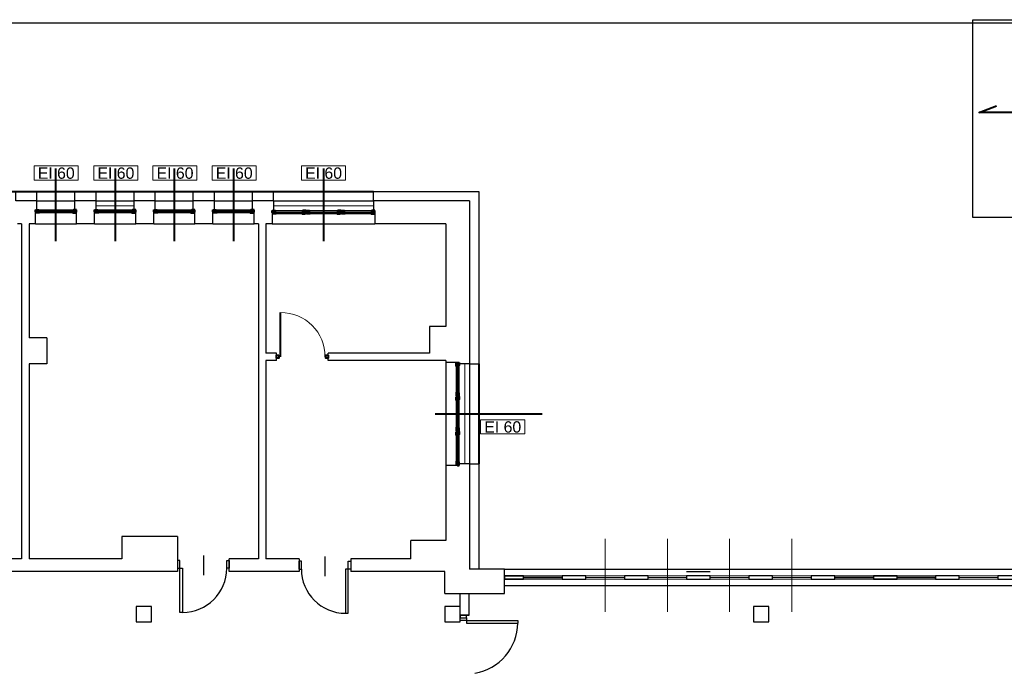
# Model space of a CAD drawing. Header units: millimetres. Extents: x 6612729504 to 6612744462, y 5733542327 to 5733549367.
# Tile 20 of 109: x 6612732689 to 6612734603, y 5733545027 to 5733546297. Entities that reach past the tile are written whole.
import ezdxf

# ---------------------------------------------------------------- set-up
doc = ezdxf.new("R2010")
doc.units = ezdxf.units.MM
doc.header["$MEASUREMENT"] = 0
for name, color, linetype in [('!!!!_CIENKIE czerwone LINIE', 7, 'Continuous'), ('!!!!_SCIANY GRUBE', 7, 'Continuous'), ('1_ppoż PODZIAL STREF propoz', 7, 'Continuous'), ('___OPISY', 7, 'Continuous'), ('A_ocieplenie', 7, 'Continuous'), ('A_SCIANY PROJ. wewn', 7, 'Continuous'), ('A_Stolarka_drzw_wew', 192, 'Continuous'), ('A_Stolarka_okna', 7, 'Continuous'), ('inw_STOLARKA', 7, 'Continuous'), ('inw_STOLARKAOKIENNA', 7, 'Continuous'), ('inw_WIDOK', 7, 'Continuous'), ('WIDOK', 7, 'Continuous')]:
    doc.layers.add(name, color=color, linetype=linetype)
doc.styles.add('GENERATED_STYLE_1', font='arial.ttf')

msp = doc.modelspace()

# ---------------------------------------------------------------- linework, layer by layer
at = {"layer": '!!!!_CIENKIE czerwone LINIE', "color": 252, "lineweight": 20}
for points in [[(6612732802.660265, 5733546012.707732), (6612732717.029118, 5733546012.707732), (6612732717.029118, 5733545985.165756), (6612732802.660265, 5733545985.165756)], [(6612732918.619262, 5733546012.707732), (6612732832.988114, 5733546012.707732), (6612732832.988114, 5733545985.165756), (6612732918.619262, 5733545985.165756)], [(6612733033.619262, 5733546012.707732), (6612732947.988114, 5733546012.707732), (6612732947.988114, 5733545985.165756), (6612733033.619262, 5733545985.165756)], [(6612733148.619262, 5733546012.707732), (6612733062.988115, 5733546012.707732), (6612733062.988115, 5733545985.165756), (6612733148.619262, 5733545985.165756)], [(6612733322.332054, 5733546012.707732), (6612733236.700907, 5733546012.707732), (6612733236.700907, 5733545985.165756), (6612733322.332054, 5733545985.165756)], [(6612733670.674496, 5733545519.441068), (6612733585.043349, 5733545519.441068), (6612733585.043349, 5733545491.899092), (6612733670.674496, 5733545491.899092)]]:
    msp.add_lwpolyline(points, close=True, dxfattribs=at)
for points in [[(6612732717.029118, 5733545985.165756), (6612732802.660265, 5733545985.165756)], [(6612732832.988114, 5733545985.165756), (6612732918.619262, 5733545985.165756)], [(6612732947.988114, 5733545985.165756), (6612733033.619262, 5733545985.165756)], [(6612733062.988115, 5733545985.165756), (6612733148.619262, 5733545985.165756)], [(6612733236.700907, 5733545985.165756), (6612733322.332054, 5733545985.165756)], [(6612733585.043349, 5733545491.899092), (6612733670.674496, 5733545491.899092)]]:
    msp.add_lwpolyline(points, dxfattribs=at)
at = {"layer": '!!!!_SCIANY GRUBE', "color": 252, "lineweight": 30}
for p, q in [((6612731730.516479, 5733546290.844684), (6612738132.516488, 5733546290.844684)), ((6612731742.131554, 5733546290.844684), (6612738132.516488, 5733546290.844684)), ((6612732722.516479, 5733545944.844685), (6612732681.516479, 5733545944.844685)), ((6612732722.516479, 5733545927.344685), (6612732722.516479, 5733545944.844685)), ((6612732837.516479, 5733545944.844685), (6612732796.516479, 5733545944.844685)), ((6612732796.516479, 5733545927.344685), (6612732796.516479, 5733545944.844685)), ((6612732837.516479, 5733545927.344685), (6612732837.516479, 5733545944.844685)), ((6612732952.51648, 5733545944.844685), (6612732911.51648, 5733545944.844685)), ((6612732911.51648, 5733545927.344685), (6612732911.51648, 5733545944.844685)), ((6612732952.51648, 5733545927.344685), (6612732952.51648, 5733545944.844685)), ((6612733067.51648, 5733545944.844685), (6612733026.51648, 5733545944.844685)), ((6612733026.51648, 5733545927.344685), (6612733026.51648, 5733545944.844685)), ((6612733067.51648, 5733545927.344685), (6612733067.51648, 5733545944.844685)), ((6612733182.51648, 5733545944.844685), (6612733141.51648, 5733545944.844685)), ((6612733141.51648, 5733545927.344685), (6612733141.51648, 5733545944.844685)), ((6612733182.51648, 5733545944.844685), (6612733182.51648, 5733545925.844685)), ((6612733563.516481, 5733545944.844685), (6612733376.51648, 5733545944.844685)), ((6612733376.51648, 5733545944.844685), (6612733376.51648, 5733545925.844685)), ((6612733563.516481, 5733545944.844685), (6612733563.516481, 5733545627.844684)), ((6612732719.516479, 5733545899.844685), (6612732719.516479, 5733545927.344685)), ((6612732722.516479, 5733545927.344685), (6612732719.516479, 5733545927.344685)), ((6612732799.516479, 5733545927.344685), (6612732796.516479, 5733545927.344685)), ((6612732799.516479, 5733545899.844685), (6612732799.516479, 5733545927.344685)), ((6612732834.516479, 5733545899.844685), (6612732834.516479, 5733545927.344685)), ((6612732837.516479, 5733545927.344685), (6612732834.516479, 5733545927.344685)), ((6612732914.51648, 5733545927.344685), (6612732911.51648, 5733545927.344685)), ((6612732914.51648, 5733545899.844685), (6612732914.51648, 5733545927.344685)), ((6612732949.51648, 5733545899.844685), (6612732949.51648, 5733545927.344685)), ((6612732952.51648, 5733545927.344685), (6612732949.51648, 5733545927.344685)), ((6612733029.51648, 5733545927.344685), (6612733026.51648, 5733545927.344685)), ((6612733029.51648, 5733545899.844685), (6612733029.51648, 5733545927.344685)), ((6612733064.51648, 5733545899.844685), (6612733064.51648, 5733545927.344685)), ((6612733067.51648, 5733545927.344685), (6612733064.51648, 5733545927.344685)), ((6612733144.51648, 5733545927.344685), (6612733141.51648, 5733545927.344685)), ((6612733144.51648, 5733545899.844685), (6612733144.51648, 5733545927.344685)), ((6612733179.51648, 5733545925.844685), (6612733179.51648, 5733545899.844685)), ((6612733182.51648, 5733545925.844685), (6612733179.51648, 5733545925.844685)), ((6612733376.51648, 5733545925.844685), (6612733379.51648, 5733545925.844685)), ((6612733379.51648, 5733545925.844685), (6612733379.51648, 5733545899.844685)), ((6612732692.516479, 5733545899.844685), (6612732684.516479, 5733545899.844685)), ((6612732692.516479, 5733545899.844685), (6612732692.516479, 5733545248.844683)), ((6612732707.516479, 5733545899.844685), (6612732707.516479, 5733545678.844684)), ((6612732719.516479, 5733545899.844685), (6612732707.516479, 5733545899.844685)), ((6612732834.516479, 5733545899.844685), (6612732799.516479, 5733545899.844685)), ((6612732949.51648, 5733545899.844685), (6612732914.51648, 5733545899.844685)), ((6612733064.51648, 5733545899.844685), (6612733029.51648, 5733545899.844685)), ((6612733153.51648, 5733545899.844685), (6612733144.51648, 5733545899.844685)), ((6612733153.51648, 5733545899.844685), (6612733153.51648, 5733545248.844683)), ((6612733167.51648, 5733545899.844685), (6612733167.51648, 5733545648.844684)), ((6612733179.51648, 5733545899.844685), (6612733167.51648, 5733545899.844685)), ((6612733517.516481, 5733545899.844685), (6612733379.51648, 5733545899.844685)), ((6612733517.516481, 5733545899.844685), (6612733517.516481, 5733545700.844684)), ((6612733485.516481, 5733545700.844684), (6612733485.516481, 5733545648.844684)), ((6612733517.516481, 5733545700.844684), (6612733485.516481, 5733545700.844684)), ((6612732741.516479, 5733545678.844684), (6612732707.516479, 5733545678.844684)), ((6612732741.516479, 5733545678.844684), (6612732741.516479, 5733545627.844684)), ((6612733188.51648, 5733545648.844684), (6612733167.51648, 5733545648.844684)), ((6612733188.51648, 5733545634.844684), (6612733188.51648, 5733545648.844684)), ((6612733485.516481, 5733545648.844684), (6612733288.51648, 5733545648.844684)), ((6612733288.51648, 5733545634.844684), (6612733288.51648, 5733545648.844684)), ((6612732707.516479, 5733545627.844684), (6612732707.516479, 5733545248.844683)), ((6612732741.516479, 5733545627.844684), (6612732707.516479, 5733545627.844684)), ((6612733167.51648, 5733545634.844684), (6612733167.51648, 5733545248.844683)), ((6612733188.51648, 5733545634.844684), (6612733167.51648, 5733545634.844684)), ((6612733517.516481, 5733545634.844684), (6612733288.51648, 5733545634.844684)), ((6612733517.516481, 5733545634.844684), (6612733517.516481, 5733545630.844684)), ((6612733517.516481, 5733545634.844684), (6612733517.516481, 5733545630.844684)), ((6612733543.516481, 5733545630.844684), (6612733517.516481, 5733545630.844684)), ((6612733543.516481, 5733545627.844684), (6612733543.516481, 5733545630.844684)), ((6612733563.516481, 5733545627.844684), (6612733543.516481, 5733545627.844684)), ((6612733563.516481, 5733545433.844684), (6612733543.516481, 5733545433.844684)), ((6612733543.516481, 5733545433.844684), (6612733543.516481, 5733545430.844684)), ((6612733563.516481, 5733545433.844684), (6612733563.516481, 5733545228.844683)), ((6612733563.516481, 5733545433.844684), (6612733581.516481, 5733545433.844684)), ((6612733517.516481, 5733545430.844684), (6612733517.516481, 5733545284.844684)), ((6612733543.516481, 5733545430.844684), (6612733517.516481, 5733545430.844684)), ((6612732887.51648, 5733545292.844684), (6612732887.51648, 5733545248.844683)), ((6612732995.51648, 5733545292.844684), (6612732887.51648, 5733545292.844684)), ((6612732995.51648, 5733545292.844684), (6612732995.51648, 5733545224.844683)), ((6612733449.51648, 5733545248.844683), (6612733449.51648, 5733545284.844684)), ((6612733517.516481, 5733545284.844684), (6612733449.51648, 5733545284.844684)), ((6612733563.516481, 5733545298.740707), (6612733563.516481, 5733545228.844683)), ((6612732692.516479, 5733545248.844683), (6612732615.516479, 5733545248.844683)), ((6612732887.51648, 5733545248.844683), (6612732707.516479, 5733545248.844683)), ((6612733153.51648, 5733545248.844683), (6612733096.51648, 5733545248.844683)), ((6612733096.51648, 5733545224.844683), (6612733096.51648, 5733545248.844683)), ((6612733232.51648, 5733545248.844683), (6612733167.51648, 5733545248.844683)), ((6612733232.51648, 5733545248.844683), (6612733232.51648, 5733545224.844683)), ((6612733449.51648, 5733545248.844683), (6612733332.51648, 5733545248.844683)), ((6612733332.51648, 5733545248.844683), (6612733332.51648, 5733545224.844683)), ((6612732995.51648, 5733545224.844683), (6612732615.516479, 5733545224.844683)), ((6612733232.51648, 5733545224.844683), (6612733096.51648, 5733545224.844683)), ((6612733515.516481, 5733545224.844683), (6612733332.51648, 5733545224.844683)), ((6612733515.516481, 5733545224.844683), (6612733510.891697, 5733545224.844683)), ((6612733515.516481, 5733545181.844683), (6612733515.516481, 5733545224.844683)), ((6612733515.516481, 5733545181.844683), (6612733515.516481, 5733545224.844683)), ((6612733631.516481, 5733545228.844683), (6612733563.516481, 5733545228.844683)), ((6612733631.516481, 5733545228.844683), (6612733563.516481, 5733545228.844683)), ((6612733631.516481, 5733545228.844683), (6612733563.516481, 5733545228.844683)), ((6612733631.516481, 5733545228.844683), (6612733563.516481, 5733545228.844683)), ((6612733631.516481, 5733545181.844683), (6612733631.516481, 5733545228.844683)), ((6612733631.516481, 5733545181.844683), (6612733631.516481, 5733545228.844683)), ((6612733631.516481, 5733545181.844683), (6612733631.516481, 5733545228.844683)), ((6612733631.516481, 5733545181.844683), (6612733631.516481, 5733545228.844683)), ((6612733515.516481, 5733545181.844683), (6612733631.516481, 5733545181.844683)), ((6612733515.516481, 5733545181.844683), (6612733631.516481, 5733545181.844683)), ((6612733545.516481, 5733545156.844683), (6612733545.516481, 5733545181.844683)), ((6612733562.516481, 5733545156.708422), (6612733562.516481, 5733545181.844683))]:
    msp.add_line(p, q, dxfattribs=at)
at = {"layer": '!!!!_SCIANY GRUBE', "color": 252, "lineweight": 30, "flags": 128}
for points in [[(6612734541.566622, 5733546296.844685), (6612734664.550175, 5733546296.844685), (6612734664.550175, 5733545912.70277), (6612734541.566622, 5733545912.70277)], [(6612733743.516481, 5733545209.844683), (6612733631.516481, 5733545209.844683), (6612733631.516481, 5733545215.844683), (6612733743.516481, 5733545215.844683)], [(6612733631.516481, 5733545209.844683), (6612733668.516481, 5733545209.844683), (6612733668.516481, 5733545215.844683), (6612733631.516481, 5733545215.844683)], [(6612733631.516481, 5733545209.844683), (6612733668.516481, 5733545209.844683), (6612733668.516481, 5733545215.844683), (6612733631.516481, 5733545215.844683)], [(6612733743.516481, 5733545209.844683), (6612733789.516481, 5733545209.844683), (6612733789.516481, 5733545215.844683), (6612733743.516481, 5733545215.844683)], [(6612733743.516481, 5733545209.844683), (6612733789.516481, 5733545209.844683), (6612733789.516481, 5733545215.844683), (6612733743.516481, 5733545215.844683)], [(6612733864.516481, 5733545209.844683), (6612733910.516481, 5733545209.844683), (6612733910.516481, 5733545215.844683), (6612733864.516481, 5733545215.844683)], [(6612733864.516481, 5733545209.844683), (6612733910.516481, 5733545209.844683), (6612733910.516481, 5733545215.844683), (6612733864.516481, 5733545215.844683)], [(6612733985.516481, 5733545209.844683), (6612734031.516481, 5733545209.844683), (6612734031.516481, 5733545215.844683), (6612733985.516481, 5733545215.844683)], [(6612733985.516481, 5733545209.844683), (6612734031.516481, 5733545209.844683), (6612734031.516481, 5733545215.844683), (6612733985.516481, 5733545215.844683)], [(6612734106.516481, 5733545209.844683), (6612734152.516481, 5733545209.844683), (6612734152.516481, 5733545215.844683), (6612734106.516481, 5733545215.844683)], [(6612734106.516481, 5733545209.844683), (6612734152.516481, 5733545209.844683), (6612734152.516481, 5733545215.844683), (6612734106.516481, 5733545215.844683)], [(6612734227.516482, 5733545209.844683), (6612734273.516482, 5733545209.844683), (6612734273.516482, 5733545215.844683), (6612734227.516482, 5733545215.844683)], [(6612734227.516482, 5733545209.844683), (6612734273.516482, 5733545209.844683), (6612734273.516482, 5733545215.844683), (6612734227.516482, 5733545215.844683)], [(6612734468.727788, 5733545209.844683), (6612734273.516482, 5733545209.844683), (6612734273.516482, 5733545215.844683), (6612734469.516482, 5733545215.844683)], [(6612734348.516482, 5733545209.844683), (6612734394.516482, 5733545209.844683), (6612734394.516482, 5733545215.844683), (6612734348.516482, 5733545215.844683)], [(6612734469.516482, 5733545209.844683), (6612734515.516482, 5733545209.844683), (6612734515.516482, 5733545215.844683), (6612734469.516482, 5733545215.844683)], [(6612734590.516482, 5733545209.844683), (6612734636.516482, 5733545209.844683), (6612734636.516482, 5733545215.844683), (6612734590.516482, 5733545215.844683)], [(6612732915.51648, 5733545126.844683), (6612732945.51648, 5733545126.844683), (6612732945.51648, 5733545156.844683), (6612732915.51648, 5733545156.844683)], [(6612732915.51648, 5733545126.844683), (6612732945.51648, 5733545126.844683), (6612732945.51648, 5733545156.844683), (6612732915.51648, 5733545156.844683)], [(6612733515.516481, 5733545126.844683), (6612733545.516481, 5733545126.844683), (6612733545.516481, 5733545156.844683), (6612733515.516481, 5733545156.844683)], [(6612733515.516481, 5733545126.844683), (6612733545.516481, 5733545126.844683), (6612733545.516481, 5733545156.844683), (6612733515.516481, 5733545156.844683)], [(6612733515.516481, 5733545126.844683), (6612733545.516481, 5733545126.844683), (6612733545.516481, 5733545156.844683), (6612733515.516481, 5733545156.844683)], [(6612733515.516481, 5733545126.844683), (6612733545.516481, 5733545126.844683), (6612733545.516481, 5733545156.844683), (6612733515.516481, 5733545156.844683)], [(6612734115.516481, 5733545126.844683), (6612734145.516481, 5733545126.844683), (6612734145.516481, 5733545156.844683), (6612734115.516481, 5733545156.844683)], [(6612734115.516481, 5733545126.844683), (6612734145.516481, 5733545126.844683), (6612734145.516481, 5733545156.844683), (6612734115.516481, 5733545156.844683)], [(6612733545.516481, 5733545139.580242), (6612733562.516481, 5733545139.580242)]]:
    msp.add_lwpolyline(points, close=True, dxfattribs=at)
for points in [[(6612732681.516479, 5733545944.844685), (6612732681.516479, 5733545962.844685), (6612732722.516479, 5733545962.844685)], [(6612732722.516479, 5733545944.844685), (6612732722.516479, 5733545962.844685)], [(6612732796.516479, 5733545944.844685), (6612732796.516479, 5733545962.844685)], [(6612732796.516479, 5733545962.844685), (6612732837.516479, 5733545962.844685)], [(6612732837.516479, 5733545944.844685), (6612732837.516479, 5733545962.844685)], [(6612732911.51648, 5733545944.844685), (6612732911.51648, 5733545962.844685)], [(6612732911.51648, 5733545962.844685), (6612732952.51648, 5733545962.844685)], [(6612732952.51648, 5733545944.844685), (6612732952.51648, 5733545962.844685)], [(6612733026.51648, 5733545944.844685), (6612733026.51648, 5733545962.844685)], [(6612733026.51648, 5733545962.844685), (6612733067.51648, 5733545962.844685)], [(6612733067.51648, 5733545944.844685), (6612733067.51648, 5733545962.844685)], [(6612733141.51648, 5733545944.844685), (6612733141.51648, 5733545962.844685)], [(6612733141.51648, 5733545962.844685), (6612733182.51648, 5733545962.844685)], [(6612733182.51648, 5733545944.844685), (6612733182.51648, 5733545962.844685)], [(6612733376.51648, 5733545944.844685), (6612733376.51648, 5733545962.844685)], [(6612733376.51648, 5733545962.844685), (6612733581.516481, 5733545962.844685), (6612733581.516481, 5733545627.844684)], [(6612733563.516481, 5733545627.844684), (6612733581.516481, 5733545627.844684)], [(6612733581.516481, 5733545433.844684), (6612733581.516481, 5733545228.844683)], [(6612733562.516481, 5733545139.580242), (6612733562.516481, 5733545156.708422)]]:
    msp.add_lwpolyline(points, dxfattribs=at)
at = {"layer": '1_ppoż PODZIAL STREF propoz', "color": 252, "lineweight": 40}
for p, q in [((6612732758.557484, 5733546007.679116), (6612732758.557484, 5733545866.242754)), ((6612732758.557484, 5733546007.679116), (6612732758.557484, 5733545866.242754)), ((6612732874.51648, 5733546007.679116), (6612732874.51648, 5733545866.242754)), ((6612732874.51648, 5733546007.679116), (6612732874.51648, 5733545866.242754)), ((6612732989.51648, 5733546007.679116), (6612732989.51648, 5733545866.242754)), ((6612732989.51648, 5733546007.679116), (6612732989.51648, 5733545866.242754)), ((6612733104.51648, 5733546007.679116), (6612733104.51648, 5733545866.242754)), ((6612733104.51648, 5733546007.679116), (6612733104.51648, 5733545866.242754)), ((6612733279.51648, 5733546007.679116), (6612733279.51648, 5733545866.242754))]:
    msp.add_line(p, q, dxfattribs=at)
at = {"layer": '1_ppoż PODZIAL STREF propoz', "color": 252, "lineweight": 18}
msp.add_line((6612733279.51648, 5733546007.679116), (6612733279.51648, 5733545866.242754), dxfattribs=at)
at = {"layer": '1_ppoż PODZIAL STREF propoz', "color": 252, "lineweight": 40, "flags": 128}
msp.add_lwpolyline([(6612733496.377398, 5733545530.844684), (6612733704.853659, 5733545530.939355)], dxfattribs=at)
at = {"layer": 'A_ocieplenie', "color": 252, "lineweight": 40}
for p, q in [((6612731750.516479, 5733545962.844685), (6612733376.51648, 5733545962.844685)), ((6612733581.516481, 5733545627.844684), (6612733581.516481, 5733545433.844684))]:
    msp.add_line(p, q, dxfattribs=at)
at = {"layer": 'A_ocieplenie', "color": 252, "lineweight": 30}
msp.add_line((6612733985.516532, 5733545224.844687), (6612734031.516533, 5733545224.844687), dxfattribs=at)
at = {"layer": 'A_SCIANY PROJ. wewn', "color": 252, "lineweight": 18, "flags": 128}
for points in [[(6612732837.516479, 5733545944.844685), (6612732911.51648, 5733545944.844685), (6612732911.51648, 5733545935.344685), (6612732837.516479, 5733545935.344685)], [(6612733182.51648, 5733545944.844685), (6612733376.51648, 5733545944.844685), (6612733376.51648, 5733545935.344685), (6612733182.51648, 5733545935.344685)], [(6612733563.516481, 5733545627.844684), (6612733563.516481, 5733545433.844684), (6612733554.016481, 5733545433.844684), (6612733554.016481, 5733545627.844684)]]:
    msp.add_lwpolyline(points, close=True, dxfattribs=at)
at = {"layer": 'A_Stolarka_drzw_wew', "color": 252, "lineweight": 30}
for p, q in [((6612733000.51648, 5733545245.928848), (6612732995.51648, 5733545245.928848)), ((6612732995.51648, 5733545245.928848), (6612732995.51648, 5733545230.928848)), ((6612733000.51648, 5733545230.928848), (6612733000.51648, 5733545245.928848)), ((6612733046.01648, 5733545255.477716), (6612733046.01648, 5733545217.154597)), ((6612733091.51648, 5733545245.928848), (6612733096.51648, 5733545245.928848)), ((6612733091.51648, 5733545230.928848), (6612733091.51648, 5733545245.928848)), ((6612733096.51648, 5733545245.928848), (6612733096.51648, 5733545230.928848)), ((6612733231.51648, 5733545244.344683), (6612733231.51648, 5733545229.344683)), ((6612733236.51648, 5733545244.344683), (6612733231.51648, 5733545244.344683)), ((6612733236.51648, 5733545229.344683), (6612733236.51648, 5733545244.344683)), ((6612733282.01648, 5733545253.893551), (6612733282.01648, 5733545215.570433)), ((6612733327.51648, 5733545244.344683), (6612733332.51648, 5733545244.344683)), ((6612733327.51648, 5733545229.344683), (6612733327.51648, 5733545244.344683)), ((6612733332.51648, 5733545244.344683), (6612733332.51648, 5733545229.344683)), ((6612732995.51648, 5733545230.928848), (6612733000.51648, 5733545230.928848)), ((6612733000.51648, 5733545230.928848), (6612733005.51648, 5733545230.928848)), ((6612733000.51648, 5733545144.928848), (6612733000.51648, 5733545230.928848)), ((6612733005.51648, 5733545230.928848), (6612733005.51648, 5733545144.928848)), ((6612733096.51648, 5733545230.928848), (6612733091.51648, 5733545230.928848)), ((6612733231.51648, 5733545229.344683), (6612733236.51648, 5733545229.344683)), ((6612733327.51648, 5733545229.344683), (6612733322.51648, 5733545229.344683)), ((6612733322.51648, 5733545229.344683), (6612733322.51648, 5733545143.344683)), ((6612733327.51648, 5733545143.344683), (6612733327.51648, 5733545229.344683)), ((6612733332.51648, 5733545229.344683), (6612733327.51648, 5733545229.344683)), ((6612733005.51648, 5733545144.928848), (6612733000.51648, 5733545144.928848)), ((6612733322.51648, 5733545143.344683), (6612733327.51648, 5733545143.344683)), ((6612733545.516481, 5733545134.453438), (6612733545.51674, 5733545142.826632)), ((6612733545.516481, 5733545139.580242), (6612733545.516481, 5733545134.580242)), ((6612733545.516481, 5733545139.344683), (6612733545.516481, 5733545135.844683)), ((6612733545.516481, 5733545134.453438), (6612733557.516481, 5733545134.453438)), ((6612733545.516481, 5733545129.453438), (6612733545.516481, 5733545134.453438)), ((6612733557.516481, 5733545129.453438), (6612733545.516481, 5733545129.453438)), ((6612733557.516481, 5733545134.453438), (6612733557.516481, 5733545139.453438)), ((6612733557.516481, 5733545134.453438), (6612733557.516481, 5733545129.453438)), ((6612733557.516481, 5733545129.453438), (6612733557.516481, 5733545124.453438)), ((6612733557.516481, 5733545129.453438), (6612733657.516481, 5733545129.453438)), ((6612733657.516481, 5733545129.453438), (6612733657.516481, 5733545124.453438)), ((6612733557.516481, 5733545124.453438), (6612733657.365229, 5733545124.453438))]:
    msp.add_line(p, q, dxfattribs=at)
at = {"layer": 'A_Stolarka_drzw_wew', "color": 252, "lineweight": 30, "flags": 128}
msp.add_lwpolyline([(6612733545.516481, 5733545134.453438), (6612733557.516481, 5733545134.453438), (6612733557.516481, 5733545139.453438), (6612733545.516481, 5733545139.453438)], close=True, dxfattribs=at)
at = {"layer": 'A_Stolarka_drzw_wew', "color": 252, "lineweight": 30}
for centre, radius, start, end in [((6612733005.51648, 5733545230.928848), 86, 270, 0), ((6612733322.51648, 5733545229.344683), 86, 180, 270), ((6612733555.796187, 5733545126.844707), 101.748398, 280.220149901, 358.653513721)]:
    msp.add_arc(centre, radius, start, end, dxfattribs=at)
at = {"layer": 'A_Stolarka_okna', "color": 252, "lineweight": 20}
for p, q in [((6612733827.016481, 5733545288.31402), (6612733827.016481, 5733545146.256886)), ((6612733948.016481, 5733545288.31402), (6612733948.016481, 5733545146.256886)), ((6612734069.016481, 5733545288.31402), (6612734069.016481, 5733545146.256886)), ((6612734190.016481, 5733545288.31402), (6612734190.016481, 5733545146.256886))]:
    msp.add_line(p, q, dxfattribs=at)
at = {"layer": 'inw_STOLARKA', "color": 252, "lineweight": 18}
for p, q in [((6612733194.638929, 5733545641.844684), (6612733194.638929, 5733545727.558969)), ((6612733196.679746, 5733545641.844684), (6612733196.679746, 5733545727.558969))]:
    msp.add_line(p, q, dxfattribs=at)
at = {"layer": 'inw_STOLARKA', "color": 252, "lineweight": 40, "flags": 128}
for points in [[(6612733192.598113, 5733545644.905909), (6612733192.598113, 5733545638.783459), (6612733188.51648, 5733545638.783459), (6612733188.51648, 5733545644.905909)], [(6612733288.51648, 5733545644.905909), (6612733288.51648, 5733545638.783459), (6612733284.434848, 5733545638.783459), (6612733284.434848, 5733545644.905909)]]:
    msp.add_lwpolyline(points, close=True, dxfattribs=at)
at = {"layer": 'inw_STOLARKA', "color": 252, "lineweight": 18}
msp.add_arc((6612733197.566504, 5733545642.731442), 84.832162, 359.40111884, 90.59888116, dxfattribs=at)
at = {"layer": 'inw_STOLARKAOKIENNA', "color": 252, "lineweight": 18}
for p, q in [((6612732725.516479, 5733545927.344685), (6612732793.516479, 5733545927.344685)), ((6612732727.016479, 5733545925.094685), (6612732792.016479, 5733545925.094685)), ((6612732727.016479, 5733545923.219685), (6612732792.016479, 5733545923.219685)), ((6612732727.016479, 5733545921.344685), (6612732792.016479, 5733545921.344685)), ((6612732840.516479, 5733545927.344685), (6612732908.51648, 5733545927.344685)), ((6612732842.016479, 5733545925.094685), (6612732907.01648, 5733545925.094685)), ((6612732842.016479, 5733545923.219685), (6612732907.01648, 5733545923.219685)), ((6612732842.016479, 5733545921.344685), (6612732907.01648, 5733545921.344685)), ((6612732955.51648, 5733545927.344685), (6612733023.51648, 5733545927.344685)), ((6612732957.01648, 5733545925.094685), (6612733022.01648, 5733545925.094685)), ((6612732957.01648, 5733545923.219685), (6612733022.01648, 5733545923.219685)), ((6612732957.01648, 5733545921.344685), (6612733022.01648, 5733545921.344685)), ((6612733070.51648, 5733545927.344685), (6612733138.51648, 5733545927.344685)), ((6612733072.01648, 5733545925.094685), (6612733137.01648, 5733545925.094685)), ((6612733072.01648, 5733545923.219685), (6612733137.01648, 5733545923.219685)), ((6612733072.01648, 5733545921.344685), (6612733137.01648, 5733545921.344685)), ((6612733185.51648, 5733545925.844685), (6612733239.51648, 5733545925.844685)), ((6612733187.01648, 5733545923.594685), (6612733238.01648, 5733545923.594685)), ((6612733187.01648, 5733545921.719685), (6612733238.01648, 5733545921.719685)), ((6612733187.01648, 5733545919.844685), (6612733238.01648, 5733545919.844685)), ((6612733251.51648, 5733545925.844685), (6612733307.51648, 5733545925.844685)), ((6612733253.01648, 5733545923.594685), (6612733306.01648, 5733545923.594685)), ((6612733253.01648, 5733545921.719685), (6612733306.01648, 5733545921.719685)), ((6612733253.01648, 5733545919.844685), (6612733306.01648, 5733545919.844685)), ((6612733319.51648, 5733545925.844685), (6612733373.51648, 5733545925.844685)), ((6612733321.01648, 5733545923.594685), (6612733372.01648, 5733545923.594685)), ((6612733321.01648, 5733545921.719685), (6612733372.01648, 5733545921.719685)), ((6612733321.01648, 5733545919.844685), (6612733372.01648, 5733545919.844685)), ((6612733537.516481, 5733545623.344684), (6612733537.516481, 5733545572.344684)), ((6612733539.391481, 5733545623.344684), (6612733539.391481, 5733545572.344684)), ((6612733541.266481, 5733545623.344684), (6612733541.266481, 5733545572.344684)), ((6612733543.516481, 5733545624.844684), (6612733543.516481, 5733545570.844684)), ((6612733537.516481, 5733545557.344684), (6612733537.516481, 5733545504.344684)), ((6612733539.391481, 5733545557.344684), (6612733539.391481, 5733545504.344684)), ((6612733541.266481, 5733545557.344684), (6612733541.266481, 5733545504.344684)), ((6612733543.516481, 5733545558.844684), (6612733543.516481, 5733545502.844684)), ((6612733537.516481, 5733545489.344684), (6612733537.516481, 5733545438.344684)), ((6612733539.391481, 5733545489.344684), (6612733539.391481, 5733545438.344684)), ((6612733541.266481, 5733545489.344684), (6612733541.266481, 5733545438.344684)), ((6612733543.516481, 5733545490.844684), (6612733543.516481, 5733545436.844684)), ((6612733668.516481, 5733545215.844683), (6612733743.516481, 5733545215.844683)), ((6612733668.516481, 5733545215.844683), (6612733743.516481, 5733545215.844683)), ((6612733668.516481, 5733545212.844683), (6612733743.516481, 5733545212.844683)), ((6612733668.516481, 5733545212.844683), (6612733743.516481, 5733545212.844683)), ((6612733668.516481, 5733545209.844683), (6612733743.516481, 5733545209.844683)), ((6612733668.516481, 5733545209.844683), (6612733743.516481, 5733545209.844683)), ((6612733789.516481, 5733545215.844683), (6612733864.516481, 5733545215.844683)), ((6612733789.516481, 5733545215.844683), (6612733864.516481, 5733545215.844683)), ((6612733789.516481, 5733545212.844683), (6612733864.516481, 5733545212.844683)), ((6612733789.516481, 5733545212.844683), (6612733864.516481, 5733545212.844683)), ((6612733789.516481, 5733545209.844683), (6612733864.516481, 5733545209.844683)), ((6612733789.516481, 5733545209.844683), (6612733864.516481, 5733545209.844683)), ((6612733910.516481, 5733545215.844683), (6612733985.516481, 5733545215.844683)), ((6612733910.516481, 5733545215.844683), (6612733985.516481, 5733545215.844683)), ((6612733910.516481, 5733545212.844683), (6612733985.516481, 5733545212.844683)), ((6612733910.516481, 5733545212.844683), (6612733985.516481, 5733545212.844683)), ((6612733910.516481, 5733545209.844683), (6612733985.516481, 5733545209.844683)), ((6612733910.516481, 5733545209.844683), (6612733985.516481, 5733545209.844683)), ((6612734031.516481, 5733545215.844683), (6612734106.516481, 5733545215.844683)), ((6612734031.516481, 5733545215.844683), (6612734106.516481, 5733545215.844683)), ((6612734031.516481, 5733545212.844683), (6612734106.516481, 5733545212.844683)), ((6612734031.516481, 5733545212.844683), (6612734106.516481, 5733545212.844683)), ((6612734031.516481, 5733545209.844683), (6612734106.516481, 5733545209.844683)), ((6612734031.516481, 5733545209.844683), (6612734106.516481, 5733545209.844683)), ((6612734152.516481, 5733545215.844683), (6612734227.516482, 5733545215.844683)), ((6612734152.516481, 5733545215.844683), (6612734227.516482, 5733545215.844683)), ((6612734152.516481, 5733545212.844683), (6612734227.516482, 5733545212.844683)), ((6612734152.516481, 5733545212.844683), (6612734227.516482, 5733545212.844683)), ((6612734152.516481, 5733545209.844683), (6612734227.516482, 5733545209.844683)), ((6612734152.516481, 5733545209.844683), (6612734227.516482, 5733545209.844683)), ((6612734273.516482, 5733545215.844683), (6612734348.516482, 5733545215.844683)), ((6612734273.516482, 5733545212.844683), (6612734348.516482, 5733545212.844683)), ((6612734273.516482, 5733545209.844683), (6612734348.516482, 5733545209.844683)), ((6612734394.516482, 5733545215.844683), (6612734469.516482, 5733545215.844683)), ((6612734394.516482, 5733545212.844683), (6612734469.516482, 5733545212.844683)), ((6612734394.516482, 5733545209.844683), (6612734469.516482, 5733545209.844683)), ((6612734515.516482, 5733545215.844683), (6612734590.516482, 5733545215.844683)), ((6612734515.516482, 5733545212.844683), (6612734590.516482, 5733545212.844683)), ((6612734515.516482, 5733545209.844683), (6612734590.516482, 5733545209.844683))]:
    msp.add_line(p, q, dxfattribs=at)
at = {"layer": 'inw_STOLARKAOKIENNA', "color": 252, "lineweight": 40, "flags": 128}
for points in [[(6612732719.516479, 5733545927.344685), (6612732725.516479, 5733545927.344685), (6612732725.516479, 5733545925.094685), (6612732723.266479, 5733545925.094685), (6612732723.266479, 5733545923.594685), (6612732719.516479, 5733545923.594685)], [(6612732721.016479, 5733545923.594685), (6612732723.266479, 5733545923.594685), (6612732723.266479, 5733545925.094685), (6612732727.016479, 5733545925.094685), (6612732727.016479, 5733545921.344685), (6612732721.016479, 5733545921.344685)], [(6612732798.016479, 5733545923.594685), (6612732795.766479, 5733545923.594685), (6612732795.766479, 5733545925.094685), (6612732792.016479, 5733545925.094685), (6612732792.016479, 5733545921.344685), (6612732798.016479, 5733545921.344685)], [(6612732799.516479, 5733545927.344685), (6612732793.516479, 5733545927.344685), (6612732793.516479, 5733545925.094685), (6612732795.766479, 5733545925.094685), (6612732795.766479, 5733545923.594685), (6612732799.516479, 5733545923.594685)], [(6612732834.516479, 5733545927.344685), (6612732840.516479, 5733545927.344685), (6612732840.516479, 5733545925.094685), (6612732838.266479, 5733545925.094685), (6612732838.266479, 5733545923.594685), (6612732834.516479, 5733545923.594685)], [(6612732836.016479, 5733545923.594685), (6612732838.266479, 5733545923.594685), (6612732838.266479, 5733545925.094685), (6612732842.016479, 5733545925.094685), (6612732842.016479, 5733545921.344685), (6612732836.016479, 5733545921.344685)], [(6612732913.01648, 5733545923.594685), (6612732910.76648, 5733545923.594685), (6612732910.76648, 5733545925.094685), (6612732907.01648, 5733545925.094685), (6612732907.01648, 5733545921.344685), (6612732913.01648, 5733545921.344685)], [(6612732914.51648, 5733545927.344685), (6612732908.51648, 5733545927.344685), (6612732908.51648, 5733545925.094685), (6612732910.76648, 5733545925.094685), (6612732910.76648, 5733545923.594685), (6612732914.51648, 5733545923.594685)], [(6612732949.51648, 5733545927.344685), (6612732955.51648, 5733545927.344685), (6612732955.51648, 5733545925.094685), (6612732953.26648, 5733545925.094685), (6612732953.26648, 5733545923.594685), (6612732949.51648, 5733545923.594685)], [(6612732951.01648, 5733545923.594685), (6612732953.26648, 5733545923.594685), (6612732953.26648, 5733545925.094685), (6612732957.01648, 5733545925.094685), (6612732957.01648, 5733545921.344685), (6612732951.01648, 5733545921.344685)], [(6612733028.01648, 5733545923.594685), (6612733025.76648, 5733545923.594685), (6612733025.76648, 5733545925.094685), (6612733022.01648, 5733545925.094685), (6612733022.01648, 5733545921.344685), (6612733028.01648, 5733545921.344685)], [(6612733029.51648, 5733545927.344685), (6612733023.51648, 5733545927.344685), (6612733023.51648, 5733545925.094685), (6612733025.76648, 5733545925.094685), (6612733025.76648, 5733545923.594685), (6612733029.51648, 5733545923.594685)], [(6612733064.51648, 5733545927.344685), (6612733070.51648, 5733545927.344685), (6612733070.51648, 5733545925.094685), (6612733068.26648, 5733545925.094685), (6612733068.26648, 5733545923.594685), (6612733064.51648, 5733545923.594685)], [(6612733066.01648, 5733545923.594685), (6612733068.26648, 5733545923.594685), (6612733068.26648, 5733545925.094685), (6612733072.01648, 5733545925.094685), (6612733072.01648, 5733545921.344685), (6612733066.01648, 5733545921.344685)], [(6612733143.01648, 5733545923.594685), (6612733140.76648, 5733545923.594685), (6612733140.76648, 5733545925.094685), (6612733137.01648, 5733545925.094685), (6612733137.01648, 5733545921.344685), (6612733143.01648, 5733545921.344685)], [(6612733144.51648, 5733545927.344685), (6612733138.51648, 5733545927.344685), (6612733138.51648, 5733545925.094685), (6612733140.76648, 5733545925.094685), (6612733140.76648, 5733545923.594685), (6612733144.51648, 5733545923.594685)], [(6612733179.51648, 5733545925.844685), (6612733185.51648, 5733545925.844685), (6612733185.51648, 5733545923.594685), (6612733183.26648, 5733545923.594685), (6612733183.26648, 5733545922.094685), (6612733179.51648, 5733545922.094685)], [(6612733181.01648, 5733545922.094685), (6612733183.26648, 5733545922.094685), (6612733183.26648, 5733545923.594685), (6612733187.01648, 5733545923.594685), (6612733187.01648, 5733545919.844685), (6612733181.01648, 5733545919.844685)], [(6612733244.01648, 5733545922.094685), (6612733241.76648, 5733545922.094685), (6612733241.76648, 5733545923.594685), (6612733238.01648, 5733545923.594685), (6612733238.01648, 5733545919.844685), (6612733244.01648, 5733545919.844685)], [(6612733245.51648, 5733545925.844685), (6612733239.51648, 5733545925.844685), (6612733239.51648, 5733545923.594685), (6612733241.76648, 5733545923.594685), (6612733241.76648, 5733545922.094685), (6612733245.51648, 5733545922.094685)], [(6612733245.51648, 5733545925.844685), (6612733251.51648, 5733545925.844685), (6612733251.51648, 5733545923.594685), (6612733249.26648, 5733545923.594685), (6612733249.26648, 5733545922.094685), (6612733245.51648, 5733545922.094685)], [(6612733247.01648, 5733545922.094685), (6612733249.26648, 5733545922.094685), (6612733249.26648, 5733545923.594685), (6612733253.01648, 5733545923.594685), (6612733253.01648, 5733545919.844685), (6612733247.01648, 5733545919.844685)], [(6612733312.01648, 5733545922.094685), (6612733309.76648, 5733545922.094685), (6612733309.76648, 5733545923.594685), (6612733306.01648, 5733545923.594685), (6612733306.01648, 5733545919.844685), (6612733312.01648, 5733545919.844685)], [(6612733313.51648, 5733545925.844685), (6612733307.51648, 5733545925.844685), (6612733307.51648, 5733545923.594685), (6612733309.76648, 5733545923.594685), (6612733309.76648, 5733545922.094685), (6612733313.51648, 5733545922.094685)], [(6612733313.51648, 5733545925.844685), (6612733319.51648, 5733545925.844685), (6612733319.51648, 5733545923.594685), (6612733317.26648, 5733545923.594685), (6612733317.26648, 5733545922.094685), (6612733313.51648, 5733545922.094685)], [(6612733315.01648, 5733545922.094685), (6612733317.26648, 5733545922.094685), (6612733317.26648, 5733545923.594685), (6612733321.01648, 5733545923.594685), (6612733321.01648, 5733545919.844685), (6612733315.01648, 5733545919.844685)], [(6612733378.01648, 5733545922.094685), (6612733375.76648, 5733545922.094685), (6612733375.76648, 5733545923.594685), (6612733372.01648, 5733545923.594685), (6612733372.01648, 5733545919.844685), (6612733378.01648, 5733545919.844685)], [(6612733379.51648, 5733545925.844685), (6612733373.51648, 5733545925.844685), (6612733373.51648, 5733545923.594685), (6612733375.76648, 5733545923.594685), (6612733375.76648, 5733545922.094685), (6612733379.51648, 5733545922.094685)], [(6612733539.766481, 5733545629.344684), (6612733539.766481, 5733545627.094684), (6612733541.266481, 5733545627.094684), (6612733541.266481, 5733545623.344684), (6612733537.516481, 5733545623.344684), (6612733537.516481, 5733545629.344684)], [(6612733543.516481, 5733545630.844684), (6612733543.516481, 5733545624.844684), (6612733541.266481, 5733545624.844684), (6612733541.266481, 5733545627.094684), (6612733539.766481, 5733545627.094684), (6612733539.766481, 5733545630.844684)], [(6612733539.766481, 5733545566.344684), (6612733539.766481, 5733545568.594684), (6612733541.266481, 5733545568.594684), (6612733541.266481, 5733545572.344684), (6612733537.516481, 5733545572.344684), (6612733537.516481, 5733545566.344684)], [(6612733543.516481, 5733545564.844684), (6612733543.516481, 5733545570.844684), (6612733541.266481, 5733545570.844684), (6612733541.266481, 5733545568.594684), (6612733539.766481, 5733545568.594684), (6612733539.766481, 5733545564.844684)], [(6612733539.766481, 5733545563.344684), (6612733539.766481, 5733545561.094684), (6612733541.266481, 5733545561.094684), (6612733541.266481, 5733545557.344684), (6612733537.516481, 5733545557.344684), (6612733537.516481, 5733545563.344684)], [(6612733543.516481, 5733545564.844684), (6612733543.516481, 5733545558.844684), (6612733541.266481, 5733545558.844684), (6612733541.266481, 5733545561.094684), (6612733539.766481, 5733545561.094684), (6612733539.766481, 5733545564.844684)], [(6612733539.766481, 5733545498.344684), (6612733539.766481, 5733545500.594684), (6612733541.266481, 5733545500.594684), (6612733541.266481, 5733545504.344684), (6612733537.516481, 5733545504.344684), (6612733537.516481, 5733545498.344684)], [(6612733539.766481, 5733545495.344684), (6612733539.766481, 5733545493.094684), (6612733541.266481, 5733545493.094684), (6612733541.266481, 5733545489.344684), (6612733537.516481, 5733545489.344684), (6612733537.516481, 5733545495.344684)], [(6612733543.516481, 5733545496.844684), (6612733543.516481, 5733545502.844684), (6612733541.266481, 5733545502.844684), (6612733541.266481, 5733545500.594684), (6612733539.766481, 5733545500.594684), (6612733539.766481, 5733545496.844684)], [(6612733543.516481, 5733545496.844684), (6612733543.516481, 5733545490.844684), (6612733541.266481, 5733545490.844684), (6612733541.266481, 5733545493.094684), (6612733539.766481, 5733545493.094684), (6612733539.766481, 5733545496.844684)], [(6612733539.766481, 5733545432.344684), (6612733539.766481, 5733545434.594684), (6612733541.266481, 5733545434.594684), (6612733541.266481, 5733545438.344684), (6612733537.516481, 5733545438.344684), (6612733537.516481, 5733545432.344684)], [(6612733543.516481, 5733545430.844684), (6612733543.516481, 5733545436.844684), (6612733541.266481, 5733545436.844684), (6612733541.266481, 5733545434.594684), (6612733539.766481, 5733545434.594684), (6612733539.766481, 5733545430.844684)]]:
    msp.add_lwpolyline(points, close=True, dxfattribs=at)
at = {"layer": 'inw_WIDOK', "color": 252, "lineweight": 30}
for p, q in [((6612732722.516479, 5733545944.844685), (6612732796.516479, 5733545944.844685)), ((6612732837.516479, 5733545944.844685), (6612732911.51648, 5733545944.844685)), ((6612732952.51648, 5733545944.844685), (6612733026.51648, 5733545944.844685)), ((6612733067.51648, 5733545944.844685), (6612733141.51648, 5733545944.844685)), ((6612733182.51648, 5733545944.844685), (6612733376.51648, 5733545944.844685)), ((6612732719.516479, 5733545899.844685), (6612732799.516479, 5733545899.844685)), ((6612732834.516479, 5733545899.844685), (6612732914.51648, 5733545899.844685)), ((6612732949.51648, 5733545899.844685), (6612733029.51648, 5733545899.844685)), ((6612733064.51648, 5733545899.844685), (6612733144.51648, 5733545899.844685)), ((6612733179.51648, 5733545899.844685), (6612733379.51648, 5733545899.844685)), ((6612733517.516481, 5733545630.844684), (6612733517.516481, 5733545430.844684)), ((6612733563.516481, 5733545627.844684), (6612733563.516481, 5733545433.844684)), ((6612733631.516481, 5733545228.844683), (6612733743.097687, 5733545228.844683)), ((6612733631.516481, 5733545228.844683), (6612734878.516483, 5733545228.844683)), ((6612733743.097687, 5733545196.844683), (6612733631.516481, 5733545196.844683)), ((6612734469.516482, 5733545196.844683), (6612733631.516481, 5733545196.844683))]:
    msp.add_line(p, q, dxfattribs=at)
at = {"layer": 'WIDOK', "color": 252, "lineweight": 30}
for p, q in [((6612731729.87007, 5733546290.844684), (6612738135.516488, 5733546290.844684)), ((6612731730.516479, 5733546290.844684), (6612738135.516488, 5733546290.844684)), ((6612731742.131554, 5733546290.844684), (6612738135.516488, 5733546290.844684)), ((6612731742.131554, 5733546290.844684), (6612738135.516488, 5733546290.844684)), ((6612733631.516481, 5733545228.844683), (6612733743.097687, 5733545228.844683)), ((6612733631.516481, 5733545228.844683), (6612736926.516486, 5733545228.844683)), ((6612733743.097687, 5733545196.844683), (6612733631.516481, 5733545196.844683)), ((6612734721.516482, 5733545196.844683), (6612733631.516481, 5733545196.844683))]:
    msp.add_line(p, q, dxfattribs=at)
at = {"layer": 'WIDOK', "color": 252, "lineweight": 40, "flags": 128}
msp.add_lwpolyline([(6612734644.475068, 5733546116.468225), (6612734554.36849, 5733546116.468225), (6612734587.902134, 5733546129.494789)], dxfattribs=at)

# ---------------------------------------------------------------- texts
at = {"layer": '___OPISY', "color": 252, "lineweight": 20, "char_height": 22.00000003, "attachment_point": 1, "style": 'GENERATED_STYLE_1'}
for insert in [(6612732724.154641, 5733546009.731985), (6612732840.113638, 5733546009.731985), (6612732955.113638, 5733546009.731985), (6612733070.113638, 5733546009.731985), (6612733243.826429, 5733546009.731985), (6612733592.168873, 5733545516.465321)]:
    msp.add_mtext('\\A1;{\\pql;\\fArial|b0|i0|c238|p38;EI \\fArial|b0|i0|c238|p38;6\\fArial|b0|i0|c238|p38;0}', dxfattribs=dict(at, insert=insert))

doc.saveas('drawing.dxf')
